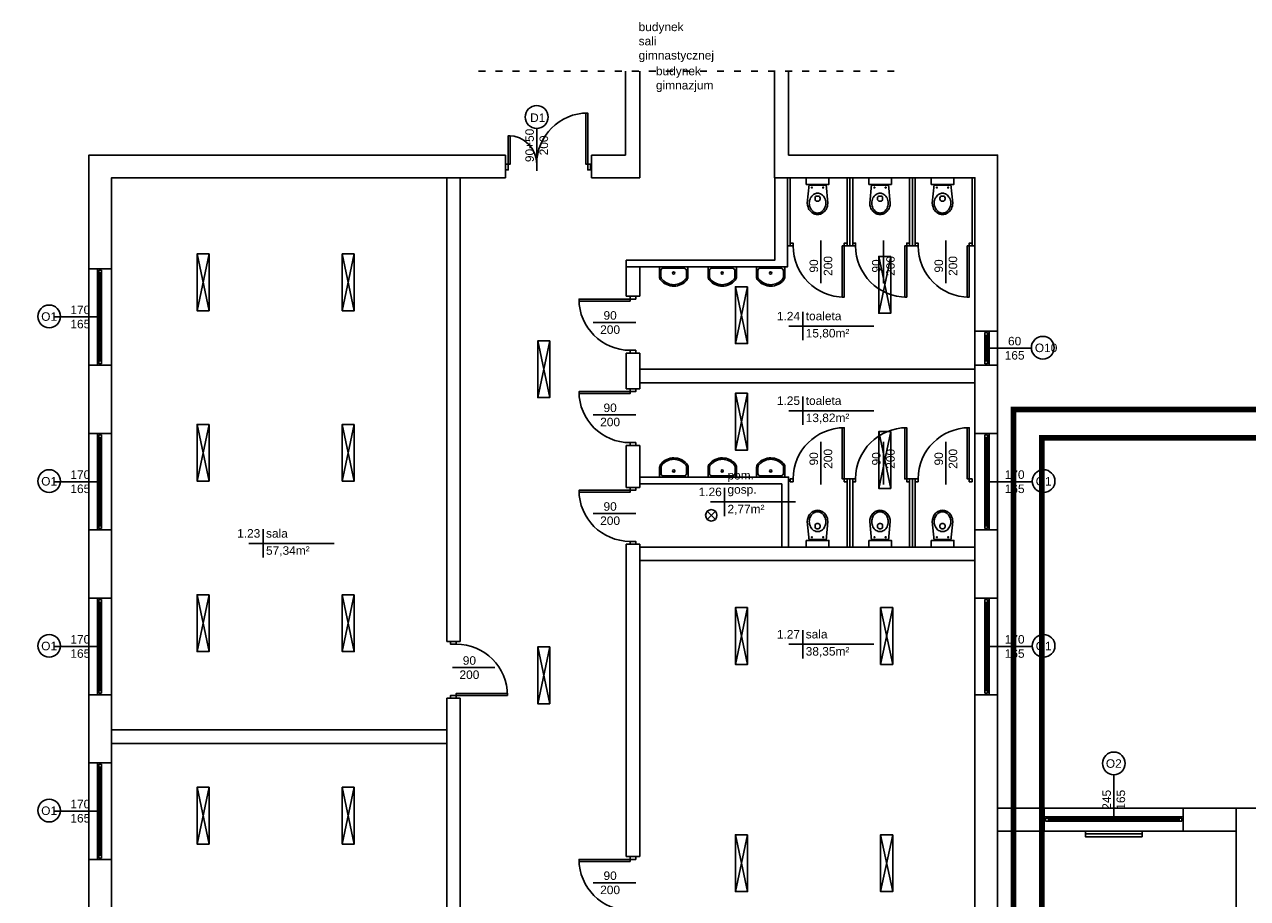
# Model space of a CAD drawing. Header units: millimetres. Extents: x 3698380 to 4312681, y 939872 to 1104488.
# Tile 76 of 93: x 4162044 to 4183578, y 1052342 to 1067729. Entities that reach past the tile are written whole.
import ezdxf
from ezdxf.enums import TextEntityAlignment as Align

# ---------------------------------------------------------------- set-up
doc = ezdxf.new("R2010")
doc.units = ezdxf.units.MM
doc.header["$LTSCALE"] = 10
doc.set_wipeout_variables(frame=1)
doc.linetypes.add('ACAD_ISO03W100', pattern=[30, 12, -18])
for name, color, linetype in [('__INST_opisy', 3, 'Continuous'), ('A_sc_istn', 252, 'Continuous'), ('A_wymiary', 1, 'Continuous')]:
    doc.layers.add(name, color=color, linetype=linetype)
doc.layers.add('HVAC_opis_woda', color=4, linetype='Continuous', lineweight=13)
doc.styles.add('OPIS1', font='ROMANS.SHX', dxfattribs={"width": 0.8})
doc.styles.get("Standard").update_dxf_attribs({"font": 'arial.ttf'})
doc.linetypes.add('TRACKS', pattern='A,0.15,[130,ltypeshp.shx,S=0.25,R=0,X=0,Y=0],0.15', length=0.3)

# ---------------------------------------------------------------- blocks, each defined once
blk = doc.blocks.new('*U466')
at = {"color": 252}
for p, q in [((-57.5, 20), (-62.5, 20)), ((-62.5, 15), (-60, 15)), ((-60, 15), (-60, 17.5)), ((-60, 17.5), (-57.5, 17.5)), ((-55, 17.5), (-60, 17.5)), ((-60, 17.5), (-60, 12.5)), ((-60, 12.5), (-55, 12.5)), ((-57.5, 17.5), (-57.5, 20)), ((102.5, 20), (-57.5, 20)), ((-55, 12.5), (-55, 17.5)), ((100, 17.5), (-55, 17.5)), ((-55, 15), (100, 15)), ((-55, 12.5), (100, 12.5)), ((-55, 12.5), (100, 12.5)), ((105, 17.5), (100, 17.5)), ((100, 17.5), (100, 12.5)), ((100, 12.5), (105, 12.5)), ((107.5, 20), (102.5, 20)), ((102.5, 20), (102.5, 17.5)), ((102.5, 17.5), (105, 17.5)), ((105, 17.5), (105, 15)), ((105, 12.5), (105, 17.5)), ((105, 15), (107.5, 15))]:
    blk.add_line(p, q, dxfattribs=at)
for points in [[(-62.5, 20), (-62.5, 15), (-60, 15)], [(107.5, 20), (107.5, 15), (105, 15)]]:
    blk.add_lwpolyline(points, dxfattribs=at)
blk = doc.blocks.new('*U338')
at = {"color": 252}
blk.add_lwpolyline([(75, 0), (0, 0)], dxfattribs=at)
for tag, p in [('S', (30, 5)), ('H', (30, -20))]:
    blk.add_attdef(tag, text='', height=15, dxfattribs=at).set_placement(p, align=Align.CENTER)
blk = doc.blocks.new('*U461')
at = {"color": 252}
for p, q in [((-2.5, 20), (-7.5, 20)), ((-7.5, 15), (-5, 15)), ((-5, 15), (-5, 17.5)), ((-5, 17.5), (-2.5, 17.5)), ((0, 17.5), (-5, 17.5)), ((-5, 17.5), (-5, 12.5)), ((-5, 12.5), (0, 12.5)), ((-2.5, 17.5), (-2.5, 20)), ((47.5, 20), (-2.5, 20)), ((0, 12.5), (0, 17.5)), ((45, 17.5), (0, 17.5)), ((0, 15), (45, 15)), ((0, 12.5), (45, 12.5)), ((0, 12.5), (45, 12.5)), ((50, 17.5), (45, 17.5)), ((45, 17.5), (45, 12.5)), ((45, 12.5), (50, 12.5)), ((52.5, 20), (47.5, 20)), ((47.5, 20), (47.5, 17.5)), ((47.5, 17.5), (50, 17.5)), ((50, 17.5), (50, 15)), ((50, 12.5), (50, 17.5)), ((50, 15), (52.5, 15))]:
    blk.add_line(p, q, dxfattribs=at)
for points in [[(-7.5, 20), (-7.5, 15), (-5, 15)], [(52.5, 20), (52.5, 15), (50, 15)]]:
    blk.add_lwpolyline(points, dxfattribs=at)
blk = doc.blocks.new('*U462')
at = {"color": 252}
for p, q in [((-95, 20), (-100, 20)), ((-100, 15), (-97.5, 15)), ((-97.5, 15), (-97.5, 17.5)), ((-97.5, 17.5), (-95, 17.5)), ((-92.5, 17.5), (-97.5, 17.5)), ((-97.5, 17.5), (-97.5, 12.5)), ((-97.5, 12.5), (-92.5, 12.5)), ((-95, 17.5), (-95, 20)), ((140, 20), (-95, 20)), ((-92.5, 12.5), (-92.5, 17.5)), ((137.5, 17.5), (-92.5, 17.5)), ((-92.5, 15), (137.5, 15)), ((-92.5, 12.5), (137.5, 12.5)), ((-92.5, 12.5), (137.5, 12.5)), ((142.5, 17.5), (137.5, 17.5)), ((137.5, 17.5), (137.5, 12.5)), ((137.5, 12.5), (142.5, 12.5)), ((145, 20), (140, 20)), ((140, 20), (140, 17.5)), ((140, 17.5), (142.5, 17.5)), ((142.5, 17.5), (142.5, 15)), ((142.5, 12.5), (142.5, 17.5)), ((142.5, 15), (145, 15))]:
    blk.add_line(p, q, dxfattribs=at)
for points in [[(-100, 20), (-100, 15), (-97.5, 15)], [(145, 20), (145, 15), (142.5, 15)]]:
    blk.add_lwpolyline(points, dxfattribs=at)
blk = doc.blocks.new('*U259')
at = {"color": 252}
blk.add_lwpolyline([(75, 0), (0, 0)], dxfattribs=at)
for tag, p in [('H', (30, 20)), ('S', (30, -5))]:
    blk.add_attdef(tag, text='', height=15, rotation=180, dxfattribs=at).set_placement(p, align=Align.CENTER)
blk = doc.blocks.new('*U469')
at = {"color": 252}
for points in [[(35, 900), (35, 0), (0, 0), (0, 900)], [(-50, -100), (0, -100), (0, 0), (-50, 0)], [(950, 0), (950, -100), (900, -100), (900, 0)]]:
    blk.add_lwpolyline(points, close=True, dxfattribs=at)
blk.add_arc((0, 0), 900, 0, 90, dxfattribs=at)
blk = doc.blocks.new('A$C06B75830')
blk.add_lwpolyline([(-72.7, 30), (-94.5, 30), (-94.5, -30), (-73.8, -30)])
blk.add_lwpolyline([(-81, -27), (-73.8, -27, 0.181953), (-68.1, -24.8, 0.455925), (-68.3, 25.1, 0.203273), (-74.3, 27), (-85.8, 27, 0.340204), (-91.5, 22.6), (-91.5, -22.6, 0.429071), (-86.9, -27)], format="xyb", close=True)
blk.add_lwpolyline([(-87.4, -30, 0.01945), (-86.8, -30), (-81, -30), (-73.8, -30, 0.181953), (-66.1, -27.1, 0.455925), (-66.4, 27.4, 0.199786), (-74.5, 30), (-85.8, 30)], format="xyb")
blk.add_circle((-81.5, -0.2), 2.32)
blk = doc.blocks.new('A$C2A952524')
for p, q in [((-6.5, -22.6), (26.5, -19.5)), ((26.5, -19.5), (30.1, -19.8)), ((30.1, -19.8), (32, -20.2)), ((32, -20.2), (33.8, -20.8)), ((33.8, -20.8), (35.7, -21.5)), ((35.7, -21.5), (37.4, -22.4)), ((-6.5, -52.4), (-6.5, -22.6)), ((-5, -22.9), (-5, -37.5)), ((-5, -52.1), (-5, -37.5)), ((9.1, -35.7), (9, -37.5)), ((9.1, -39.3), (9, -37.5)), ((9.4, -34.3), (9.1, -35.7)), ((9.4, -40.7), (9.1, -39.3)), ((10.1, -32.5), (9.4, -34.3)), ((10.1, -42.5), (9.4, -40.7)), ((11.1, -30.6), (10.1, -32.5)), ((11.1, -44.4), (10.1, -42.5)), ((12.4, -28.9), (11.1, -30.6)), ((14, -27.3), (12.4, -28.9)), ((15.7, -26.1), (14, -27.3)), ((14, -37.5), (14, -36.5)), ((14, -37.5), (14, -38.5)), ((17.3, -25.1), (15.7, -26.1)), ((19.5, -24.2), (17.3, -25.1)), ((17.5, -33), (19.5, -33)), ((17.5, -42), (19.5, -42)), ((21.6, -23.6), (19.5, -24.2)), ((24.4, -23.1), (21.6, -23.6)), ((23, -36.5), (23, -37.5)), ((23, -38.5), (23, -37.5)), ((26.7, -23), (24.4, -23.1)), ((28.9, -23.1), (26.7, -23)), ((31, -23.5), (28.9, -23.1)), ((33.1, -24.1), (31, -23.5)), ((35.2, -25), (33.1, -24.1)), ((36.6, -25.7), (35.2, -25)), ((38.5, -27), (36.6, -25.7)), ((37.4, -22.4), (39.1, -23.5)), ((40.3, -28.6), (38.5, -27)), ((39.1, -23.5), (40.6, -24.8)), ((41, -29.5), (40.3, -28.6)), ((40.6, -24.8), (42, -26.2)), ((42.2, -31.1), (41, -29.5)), ((42, -26.2), (43.2, -27.7)), ((42.9, -32.5), (42.2, -31.1)), ((42.9, -42.5), (42.2, -43.9)), ((43.3, -33.5), (42.9, -32.5)), ((43.3, -41.5), (42.9, -42.5)), ((43.2, -27.7), (44.2, -29.2)), ((43.8, -35.3), (43.3, -33.5)), ((43.8, -39.7), (43.3, -41.5)), ((44, -37.2), (43.8, -35.3)), ((44, -37.8), (43.8, -39.7)), ((44, -37.5), (44, -37.2)), ((44, -37.5), (44, -37.8)), ((44.2, -29.2), (45.1, -30.9)), ((45.1, -30.9), (45.7, -32.5)), ((45.1, -44.1), (45.7, -42.5)), ((45.7, -32.5), (46.1, -34.2)), ((45.7, -42.5), (46.1, -40.8)), ((46.1, -34.2), (46.4, -35.9)), ((46.1, -40.8), (46.4, -39.1)), ((46.4, -35.9), (46.5, -37.5)), ((46.4, -39.1), (46.5, -37.5)), ((-6.5, -52.4), (26.5, -55.5)), ((12.4, -46.1), (11.1, -44.4)), ((14, -47.7), (12.4, -46.1)), ((15.7, -48.9), (14, -47.7)), ((17.3, -49.9), (15.7, -48.9)), ((19.5, -50.8), (17.3, -49.9)), ((21.6, -51.4), (19.5, -50.8)), ((24.4, -51.9), (21.6, -51.4)), ((26.7, -52), (24.4, -51.9)), ((26.5, -55.5), (30.1, -55.2)), ((28.9, -51.9), (26.7, -52)), ((31, -51.5), (28.9, -51.9)), ((30.1, -55.2), (32, -54.8)), ((33.1, -50.9), (31, -51.5)), ((32, -54.8), (33.8, -54.2)), ((35.2, -50), (33.1, -50.9)), ((33.8, -54.2), (35.7, -53.5)), ((36.6, -49.4), (35.2, -50)), ((35.7, -53.5), (37.4, -52.6)), ((38.5, -48.1), (36.6, -49.4)), ((37.4, -52.6), (39.1, -51.5)), ((40.3, -46.4), (38.5, -48.1)), ((39.1, -51.5), (40.6, -50.2)), ((41, -45.6), (40.3, -46.4)), ((40.6, -50.2), (42, -48.8)), ((42.2, -43.9), (41, -45.6)), ((42, -48.8), (43.2, -47.4)), ((43.2, -47.4), (44.2, -45.8)), ((44.2, -45.8), (45.1, -44.1))]:
    blk.add_line(p, q)
for centre in [(-0.9, -27.6), (-0.9, -47.4)]:
    blk.add_circle(centre, 0.965)
for centre, start, end in [((17.5, -36.5), 90, 180), ((17.5, -38.5), 180, 270), ((19.5, -36.5), 0, 90), ((19.5, -38.5), 270, 0)]:
    blk.add_arc(centre, 3.5, start, end)
blk = doc.blocks.new('*U470')
at = {"color": 252}
for points in [[(35, 900), (35, 0), (0, 0), (0, 900)], [(-50, -50), (0, -50), (0, 0), (-50, 0)], [(950, 0), (950, -50), (900, -50), (900, 0)]]:
    blk.add_lwpolyline(points, close=True, dxfattribs=at)
blk.add_arc((0, 0), 900, 0, 90, dxfattribs=at)
blk = doc.blocks.new('*U194')
blk.add_arc((0, 0), 500, 0, 90)
blk.add_wipeout([(0, 500), (35, 500), (35, 0), (0, 0)])
blk.add_wipeout([(0, 500), (35, 500), (35, 0), (0, 0)])
blk.add_wipeout([(0, 500), (35, 500), (35, 0), (0, 0)])
for points in [[(35, 500), (35, 0), (0, 0), (0, 500)], [(-50, -100), (0, -100), (0, 0), (-50, 0)]]:
    blk.add_lwpolyline(points, close=True)
blk = doc.blocks.new('*U193')
blk.add_arc((0, 0), 900, 0, 90)
blk.add_wipeout([(0, 900), (35, 900), (35, 0), (0, 0)])
blk.add_wipeout([(0, 900), (35, 900), (35, 0), (0, 0)])
blk.add_wipeout([(0, 900), (35, 900), (35, 0), (0, 0)])
for points in [[(35, 900), (35, 0), (0, 0), (0, 900)], [(-50, -100), (0, -100), (0, 0), (-50, 0)]]:
    blk.add_lwpolyline(points, close=True)
blk = doc.blocks.new('d')
at = {"layer": 'A_sc_istn', "color": 252, "linetype": 'ACAD_ISO03W100'}
blk.add_lwpolyline([(3709175.85, 806702.02), (3716675.85, 806702.02)], dxfattribs=at)
at = {"layer": 'A_sc_istn', "color": 252}
for points in [[(3711764.74, 806702.02), (3711764.74, 805227.02)], [(3712014.74, 806702.02), (3712014.74, 804827.02)], [(3714384.92, 806702.02), (3714384.92, 804827.02)], [(3714634.96, 805227.02), (3714634.94, 806702.02)], [(3709014.74, 780227.02), (3702314.74, 780227.02), (3702314.74, 805227.02), (3709649.74, 805227.02)], [(3709649.74, 805227.02), (3709649.74, 804827.02)], [(3711164.74, 805227.04), (3711164.74, 804827.04)], [(3711164.74, 805227.02), (3711764.74, 805227.02)], [(3714634.96, 805227.02), (3718314.74, 805227.02), (3718314.74, 787477.02)], [(3708614.74, 780627.02), (3702714.74, 780627.02), (3702714.74, 804827.02), (3709649.74, 804827.02)], [(3708614.74, 796665.5), (3708614.74, 804827.02)], [(3708854.74, 796665.5), (3708854.74, 804827.02)], [(3711164.74, 804827.04), (3712014.74, 804827.02)], [(3714394.96, 804827.02), (3714394.96, 803377.02), (3711774.74, 803377.02)], [(3714614.74, 804827.02), (3714614.74, 803257.02), (3711774.74, 803257.02)], [(3714384.92, 804827.02), (3717914.74, 804827.02), (3717914.74, 787477.02)], [(3714614.74, 804827.02), (3714614.74, 803627.02), (3714690.18, 803627.02)], [(3714664.74, 804827.02), (3714664.74, 803677.02), (3714690.18, 803677.02)], [(3715714.74, 804827.02), (3715714.74, 803627.02), (3715639.3, 803627.02)], [(3715664.74, 804827.02), (3715664.74, 803677.02), (3715639.3, 803677.02)], [(3715714.74, 804827.02), (3715714.74, 803627.02), (3715790.18, 803627.02)], [(3715764.74, 804827.02), (3715764.74, 803677.02), (3715790.18, 803677.02)], [(3716814.74, 804827.02), (3716814.74, 803627.02), (3716739.3, 803627.02)], [(3716764.74, 804827.02), (3716764.74, 803677.02), (3716739.3, 803677.02)], [(3716814.74, 804827.02), (3716814.74, 803627.02), (3716890.18, 803627.02)], [(3716864.74, 804827.02), (3716864.74, 803677.02), (3716890.18, 803677.02)], [(3717914.74, 804827.02), (3717914.74, 803627.02), (3717839.3, 803627.02)], [(3717864.74, 804827.02), (3717864.74, 803677.02), (3717839.3, 803677.02)], [(3704220.46, 803486.39), (3704432.59, 802486.39)], [(3704220.46, 802486.39), (3704432.59, 803486.39)], [(3706776.66, 803486.39), (3706988.79, 802486.39)], [(3706776.66, 802486.39), (3706988.79, 803486.39)], [(3716221, 803443.34), (3716433.14, 802443.34)], [(3716221, 802443.34), (3716433.14, 803443.34)], [(3702314.74, 803227.02), (3702714.74, 803227.02)], [(3711774.74, 802740.7), (3711774.74, 803377.02)], [(3712014.74, 802740.7), (3712014.74, 803257.02)], [(3713699.7, 802908.49), (3713911.83, 801908.49)], [(3713699.7, 801908.49), (3713911.83, 802908.49)], [(3711774.74, 802740.7), (3712014.74, 802740.7)], [(3714886.39, 802466.74), (3714886.39, 801966.74)], [(3716136.39, 802216.74), (3714636.39, 802216.74)], [(3710218.34, 801956.3), (3710430.47, 800956.3)], [(3710218.34, 800956.3), (3710430.47, 801956.3)], [(3718314.78, 802127.02), (3717914.78, 802127.02)], [(3711774.74, 801114.13), (3711774.74, 801740.7)], [(3711774.74, 801740.7), (3712014.74, 801740.7)], [(3712014.74, 801114.13), (3712014.74, 801740.7)], [(3702314.76, 801527.02), (3702714.76, 801527.02)], [(3718314.78, 801527.02), (3717914.78, 801527.02)], [(3712014.74, 801457.02), (3717914.74, 801457.02)], [(3711774.74, 801114.13), (3712014.74, 801114.13)], [(3712014.74, 801217.02), (3717914.74, 801217.02)], [(3713699.7, 801033.57), (3713911.83, 800033.57)], [(3713699.7, 800033.57), (3713911.83, 801033.57)], [(3714886.39, 800976.18), (3714886.39, 800476.18)], [(3716136.39, 800726.18), (3714636.39, 800726.18)], [(3704220.46, 800486.39), (3704432.59, 799486.39)], [(3704220.46, 799486.39), (3704432.59, 800486.39)], [(3706776.66, 800486.39), (3706988.79, 799486.39)], [(3706776.66, 799486.39), (3706988.79, 800486.39)], [(3702314.74, 800327.02), (3702714.74, 800327.02)], [(3716221, 800357.92), (3716433.14, 799357.92)], [(3716221, 799357.92), (3716433.14, 800357.92)], [(3718314.74, 800327.02), (3717914.74, 800327.02)], [(3711774.74, 799376.77), (3711774.74, 800114.13)], [(3711774.74, 800114.13), (3712014.74, 800114.13)], [(3712014.74, 799376.77), (3712014.74, 800114.13)], [(3711774.74, 799376.77), (3712014.74, 799376.77)], [(3714634.96, 798327.02), (3714634.96, 799557.02), (3712014.74, 799557.02)], [(3714514.96, 798327.02), (3714514.96, 799437.02), (3712014.74, 799437.02)], [(3713508.74, 799370.34), (3713508.74, 798870.34)], [(3715714.74, 798327.02), (3715714.74, 799527.02), (3715639.3, 799527.02)], [(3715664.74, 798327.02), (3715664.74, 799477.02), (3715639.3, 799477.02)], [(3715714.74, 798327.02), (3715714.74, 799527.02), (3715790.18, 799527.02)], [(3715764.74, 798327.02), (3715764.74, 799477.02), (3715790.18, 799477.02)], [(3716814.74, 798327.02), (3716814.74, 799527.02), (3716739.3, 799527.02)], [(3716764.74, 798327.02), (3716764.74, 799477.02), (3716739.3, 799477.02)], [(3716814.74, 798327.02), (3716814.74, 799527.02), (3716890.18, 799527.02)], [(3716864.74, 798327.02), (3716864.74, 799477.02), (3716890.18, 799477.02)], [(3713203.56, 798955.69), (3713344.98, 798814.27)], [(3713344.98, 798955.69), (3713203.56, 798814.27)], [(3714758.74, 799120.34), (3713258.74, 799120.34)], [(3702314.76, 798627.02), (3702714.76, 798627.02)], [(3705383.81, 798640.01), (3705383.81, 798140.01)], [(3718314.72, 798627.02), (3717914.72, 798627.02)], [(3706633.81, 798390.01), (3705133.81, 798390.01)], [(3711774.74, 792877.01), (3711774.74, 798376.77)], [(3711774.74, 798376.77), (3712014.74, 798376.77)], [(3712014.74, 792877.01), (3712014.74, 798376.77)], [(3712014.74, 798327.02), (3717914.74, 798327.02)], [(3712014.74, 798087.02), (3717914.74, 798087.02)], [(3702314.74, 797427.02), (3702714.74, 797427.02)], [(3704220.46, 797486.39), (3704432.59, 796486.39)], [(3704220.46, 796486.39), (3704432.59, 797486.39)], [(3706776.66, 797486.39), (3706988.79, 796486.39)], [(3706776.66, 796486.39), (3706988.79, 797486.39)], [(3718314.74, 797427.02), (3717914.74, 797427.02)], [(3713699.7, 797260.22), (3713911.83, 796260.22)], [(3713699.7, 796260.22), (3713911.83, 797260.22)], [(3716255.89, 797260.22), (3716468.02, 796260.22)], [(3716255.89, 796260.22), (3716468.02, 797260.22)], [(3722514.74, 788607.02), (3722514.74, 793727.02), (3744014.74, 793727.02), (3744014.74, 797027.02)], [(3714886.39, 796865.49), (3714886.39, 796365.49)], [(3708854.74, 796665.5), (3708614.74, 796665.5)], [(3710218.34, 796567.89), (3710430.47, 795567.89)], [(3710218.34, 795567.89), (3710430.47, 796567.89)], [(3716136.39, 796615.49), (3714636.39, 796615.49)], [(3702314.76, 795727.02), (3702714.76, 795727.02)], [(3718314.72, 795727.02), (3717914.72, 795727.02)], [(3708614.74, 787800.4), (3708614.74, 795665.5)], [(3708854.74, 795665.5), (3708614.74, 795665.5)], [(3708854.74, 787800.4), (3708854.74, 795665.5)], [(3702714.74, 795107.07), (3708614.74, 795107.07)], [(3702714.74, 794867.07), (3708614.74, 794867.07)], [(3702314.74, 794527.02), (3702714.74, 794527.02)], [(3704220.46, 794097.98), (3704432.59, 793097.98)], [(3704220.46, 793097.98), (3704432.59, 794097.98)], [(3706776.66, 794097.98), (3706988.79, 793097.98)], [(3706776.66, 793097.98), (3706988.79, 794097.98)], [(3722514.74, 793727.02), (3718314.74, 793727.02)], [(3719134.42, 793327.02), (3719134.42, 793727.02)], [(3721584.42, 793327.02), (3721584.42, 793727.02)], [(3722514.74, 793327.02), (3718314.74, 793327.02)], [(3713699.7, 793260.22), (3713911.83, 792260.22)], [(3713699.7, 792260.22), (3713911.83, 793260.22)], [(3716255.89, 793260.22), (3716468.02, 792260.22)], [(3716255.89, 792260.22), (3716468.02, 793260.22)], [(3702314.76, 792827.02), (3702714.76, 792827.02)], [(3711774.74, 792877.01), (3712014.74, 792877.01)]]:
    blk.add_lwpolyline(points, dxfattribs=at)
for points in [[(3714945.62, 804711.04), (3714945.62, 804827.02), (3715344.22, 804827.02), (3715344.22, 804711.04)], [(3716045.62, 804711.04), (3716045.62, 804827.02), (3716444.22, 804827.02), (3716444.22, 804711.04)], [(3717145.62, 804711.04), (3717145.62, 804827.02), (3717544.22, 804827.02), (3717544.22, 804711.04)], [(3704432.59, 803486.39), (3704432.59, 802486.39), (3704220.46, 802486.39), (3704220.46, 803486.39)], [(3706988.79, 803486.39), (3706988.79, 802486.39), (3706776.66, 802486.39), (3706776.66, 803486.39)], [(3716433.14, 803443.34), (3716433.14, 802443.34), (3716221, 802443.34), (3716221, 803443.34)], [(3713911.83, 802908.49), (3713911.83, 801908.49), (3713699.7, 801908.49), (3713699.7, 802908.49)], [(3710430.47, 801956.3), (3710430.47, 800956.3), (3710218.34, 800956.3), (3710218.34, 801956.3)], [(3713911.83, 801033.57), (3713911.83, 800033.57), (3713699.7, 800033.57), (3713699.7, 801033.57)], [(3704432.59, 800486.39), (3704432.59, 799486.39), (3704220.46, 799486.39), (3704220.46, 800486.39)], [(3706988.79, 800486.39), (3706988.79, 799486.39), (3706776.66, 799486.39), (3706776.66, 800486.39)], [(3716433.14, 800357.92), (3716433.14, 799357.92), (3716221, 799357.92), (3716221, 800357.92)], [(3714945.62, 798443), (3714945.62, 798327.02), (3715344.22, 798327.02), (3715344.22, 798443)], [(3716045.62, 798443), (3716045.62, 798327.02), (3716444.22, 798327.02), (3716444.22, 798443)], [(3717145.62, 798443), (3717145.62, 798327.02), (3717544.22, 798327.02), (3717544.22, 798443)], [(3704432.59, 797486.39), (3704432.59, 796486.39), (3704220.46, 796486.39), (3704220.46, 797486.39)], [(3706988.79, 797486.39), (3706988.79, 796486.39), (3706776.66, 796486.39), (3706776.66, 797486.39)], [(3713911.83, 797260.22), (3713911.83, 796260.22), (3713699.7, 796260.22), (3713699.7, 797260.22)], [(3716468.02, 797260.22), (3716468.02, 796260.22), (3716255.89, 796260.22), (3716255.89, 797260.22)], [(3710430.47, 796567.89), (3710430.47, 795567.89), (3710218.34, 795567.89), (3710218.34, 796567.89)], [(3704432.59, 794097.98), (3704432.59, 793097.98), (3704220.46, 793097.98), (3704220.46, 794097.98)], [(3706988.79, 794097.98), (3706988.79, 793097.98), (3706776.66, 793097.98), (3706776.66, 794097.98)], [(3720859.42, 793327.02), (3719859.42, 793327.02), (3719859.42, 793227.02), (3720859.42, 793227.02)], [(3713911.83, 793260.22), (3713911.83, 792260.22), (3713699.7, 792260.22), (3713699.7, 793260.22)], [(3716468.02, 793260.22), (3716468.02, 792260.22), (3716255.89, 792260.22), (3716255.89, 793260.22)]]:
    blk.add_lwpolyline(points, close=True, dxfattribs=at)
at = {"layer": 'A_sc_istn', "color": 252, "linetype": 'TRACKS', "ltscale": 20}
blk.add_lwpolyline([(3720859.42, 793277.02), (3719859.42, 793277.02)], dxfattribs=at)
at = {"layer": 'A_sc_istn', "color": 252}
for centre, radius in [((3701615.72, 802387.2), 200), ((3719110.34, 801836.03), 200), ((3701615.72, 799487.2), 200), ((3719125.17, 799486.92), 200), ((3713274.27, 798884.98), 100), ((3701615.72, 796587.2), 200), ((3719125.17, 796586.92), 200), ((3720360.72, 794518.12), 200), ((3701615.72, 793687.2), 200)]:
    blk.add_circle(centre, radius, dxfattribs=at)
for name, p, xscale, yscale, zscale, rotation in [('A$C2A952524', (3715519.76, 804645.73), 10, 10, 10, 270), ('A$C2A952524', (3716619.76, 804645.73), 10, 10, 10, 270), ('A$C2A952524', (3717719.76, 804645.73), 10, 10, 10, 270), ('*U466', (3702664.7, 802602.02), -10, 10, 10, 90), ('A$C06B75830', (3712612.79, 802471.37), 8.333333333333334, 8.333333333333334, 8.333333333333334, 270), ('A$C06B75830', (3713466.09, 802471.37), 8.333333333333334, 8.333333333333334, 8.333333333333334, 270), ('A$C06B75830', (3714319.39, 802471.37), 8.333333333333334, 8.333333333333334, 8.333333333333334, 270), ('*U461', (3717964.79, 802052.02), 10, 10, 10, 270), ('*U466', (3702664.7, 799702.02), -10, 10, 10, 90), ('*U466', (3717964.79, 799702.02), 10, 10, 10, 270), ('A$C06B75830', (3712614.56, 800344.55), -8.333333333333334, 8.333333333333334, 8.333333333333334, 270), ('A$C06B75830', (3713467.87, 800344.55), -8.333333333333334, 8.333333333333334, 8.333333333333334, 270), ('A$C06B75830', (3714321.16, 800344.55), -8.333333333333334, 8.333333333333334, 8.333333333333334, 270), ('A$C2A952524', (3715519.76, 798508.31), -10, 10, 10, 270), ('A$C2A952524', (3716619.76, 798508.31), -10, 10, 10, 270), ('A$C2A952524', (3717719.76, 798508.31), -10, 10, 10, 270), ('*U466', (3702664.7, 796802.02), -10, 10, 10, 90), ('*U466', (3717964.79, 796802.02), 10, 10, 10, 270), ('*U466', (3702664.7, 793902.02), -10, 10, 10, 90)]:
    blk.add_blockref(name, p, dxfattribs=dict(at, xscale=xscale, yscale=yscale, zscale=zscale, rotation=rotation))
at = {"layer": 'A_sc_istn', "color": 252, "rotation": 180}
for p in [(3715614.74, 803627.02), (3716714.74, 803627.02), (3717814.74, 803627.02)]:
    blk.add_blockref('*U470', p, dxfattribs=at)
at = {"layer": 'A_sc_istn', "color": 252, "linetype": 'ACAD_ISO03W100'}
ref = blk.add_blockref('*U259', (3715203.45, 802974.85), dxfattribs=dict(at, xscale=-10, yscale=10, zscale=10, rotation=270))
ref.add_attrib('S', '90', dxfattribs={"layer": '0', "color": 252, "height": 150, "rotation": 90}).set_placement((3715153.45, 803274.85), align=Align.CENTER)
ref.add_attrib('H', '200', dxfattribs={"layer": '0', "color": 252, "height": 150, "rotation": 90}).set_placement((3715403.45, 803274.85), align=Align.CENTER)
ref = blk.add_blockref('*U259', (3716303.45, 802974.85), dxfattribs=dict(at, xscale=-10, yscale=10, zscale=10, rotation=270))
ref.add_attrib('S', '90', dxfattribs={"layer": '0', "color": 252, "height": 150, "rotation": 90}).set_placement((3716253.45, 803274.85), align=Align.CENTER)
ref.add_attrib('H', '200', dxfattribs={"layer": '0', "color": 252, "height": 150, "rotation": 90}).set_placement((3716503.45, 803274.85), align=Align.CENTER)
ref = blk.add_blockref('*U259', (3717403.45, 802974.85), dxfattribs=dict(at, xscale=-10, yscale=10, zscale=10, rotation=270))
ref.add_attrib('S', '90', dxfattribs={"layer": '0', "color": 252, "height": 150, "rotation": 90}).set_placement((3717353.45, 803274.85), align=Align.CENTER)
ref.add_attrib('H', '200', dxfattribs={"layer": '0', "color": 252, "height": 150, "rotation": 90}).set_placement((3717603.45, 803274.85), align=Align.CENTER)
ref = blk.add_blockref('*U338', (3702464.7, 802377.02), dxfattribs=dict(at, xscale=-10, yscale=10, zscale=10))
ref.add_attrib('S', '170', dxfattribs={"layer": '0', "color": 252, "height": 150}).set_placement((3702164.7, 802427.02), align=Align.CENTER)
ref.add_attrib('H', '165', dxfattribs={"layer": '0', "color": 252, "height": 150}).set_placement((3702164.7, 802177.02), align=Align.CENTER)
at = {"layer": 'A_sc_istn', "color": 252, "xscale": -1}
for p, rotation in [((3711844.74, 802690.7), 90), ((3711844.74, 801064.13), 90), ((3711844.74, 799326.77), 90), ((3708784.74, 795715.5), 270), ((3711844.74, 792827.01), 90)]:
    blk.add_blockref('*U469', p, dxfattribs=dict(at, rotation=rotation))
at = {"layer": 'A_sc_istn', "color": 252, "linetype": 'ACAD_ISO03W100', "xscale": 10, "yscale": 10, "zscale": 10}
for p in [(3711192.57, 802279.41), (3711192.57, 800652.84), (3711192.57, 798915.48), (3708715.08, 796204.2), (3711192.57, 792415.72)]:
    blk.add_blockref('*U338', p, dxfattribs=at).add_auto_attribs({'S': '90', 'H': '200'})
at = {"layer": 'A_sc_istn', "color": 252, "linetype": 'ACAD_ISO03W100'}
ref = blk.add_blockref('*U338', (3718914.78, 801826.74), dxfattribs=dict(at, xscale=-10, yscale=10, zscale=10))
ref.add_attrib('S', '60', dxfattribs={"layer": '0', "color": 252, "height": 150}).set_placement((3718614.78, 801876.74), align=Align.CENTER)
ref.add_attrib('H', '165', dxfattribs={"layer": '0', "color": 252, "height": 150}).set_placement((3718614.78, 801626.74), align=Align.CENTER)
at = {"layer": 'A_sc_istn', "color": 252, "xscale": -1}
for p in [(3715614.74, 799527.02), (3716714.74, 799527.02), (3717814.74, 799527.02)]:
    blk.add_blockref('*U470', p, dxfattribs=at)
at = {"layer": 'A_sc_istn', "color": 252, "linetype": 'ACAD_ISO03W100', "xscale": 10, "yscale": 10, "zscale": 10, "rotation": 270}
for p in [(3715203.45, 800179.2), (3716303.45, 800179.2), (3717403.45, 800179.2)]:
    blk.add_blockref('*U259', p, dxfattribs=at).add_auto_attribs({'S': '90', 'H': '200'})
at = {"layer": 'A_sc_istn', "color": 252, "linetype": 'ACAD_ISO03W100'}
ref = blk.add_blockref('*U338', (3702464.7, 799477.02), dxfattribs=dict(at, xscale=-10, yscale=10, zscale=10))
ref.add_attrib('S', '170', dxfattribs={"layer": '0', "color": 252, "height": 150}).set_placement((3702164.7, 799527.02), align=Align.CENTER)
ref.add_attrib('H', '165', dxfattribs={"layer": '0', "color": 252, "height": 150}).set_placement((3702164.7, 799277.02), align=Align.CENTER)
ref = blk.add_blockref('*U338', (3718914.78, 799476.74), dxfattribs=dict(at, xscale=-10, yscale=10, zscale=10))
ref.add_attrib('S', '170', dxfattribs={"layer": '0', "color": 252, "height": 150}).set_placement((3718614.78, 799526.74), align=Align.CENTER)
ref.add_attrib('H', '165', dxfattribs={"layer": '0', "color": 252, "height": 150}).set_placement((3718614.78, 799276.74), align=Align.CENTER)
ref = blk.add_blockref('*U338', (3702464.7, 796577.02), dxfattribs=dict(at, xscale=-10, yscale=10, zscale=10))
ref.add_attrib('S', '170', dxfattribs={"layer": '0', "color": 252, "height": 150}).set_placement((3702164.7, 796627.02), align=Align.CENTER)
ref.add_attrib('H', '165', dxfattribs={"layer": '0', "color": 252, "height": 150}).set_placement((3702164.7, 796377.02), align=Align.CENTER)
ref = blk.add_blockref('*U338', (3718914.78, 796576.74), dxfattribs=dict(at, xscale=-10, yscale=10, zscale=10))
ref.add_attrib('S', '170', dxfattribs={"layer": '0', "color": 252, "height": 150}).set_placement((3718614.78, 796626.74), align=Align.CENTER)
ref.add_attrib('H', '165', dxfattribs={"layer": '0', "color": 252, "height": 150}).set_placement((3718614.78, 796376.74), align=Align.CENTER)
ref = blk.add_blockref('*U259', (3720359.42, 793577.05), dxfattribs=dict(at, xscale=-10, yscale=10, zscale=10, rotation=270))
ref.add_attrib('S', '245', dxfattribs={"layer": '0', "color": 252, "height": 150, "rotation": 90}).set_placement((3720309.42, 793877.05), align=Align.CENTER)
ref.add_attrib('H', '165', dxfattribs={"layer": '0', "color": 252, "height": 150, "rotation": 90}).set_placement((3720559.42, 793877.05), align=Align.CENTER)
ref = blk.add_blockref('*U338', (3702464.7, 793677.02), dxfattribs=dict(at, xscale=-10, yscale=10, zscale=10))
ref.add_attrib('S', '170', dxfattribs={"layer": '0', "color": 252, "height": 150}).set_placement((3702164.7, 793727.02), align=Align.CENTER)
ref.add_attrib('H', '165', dxfattribs={"layer": '0', "color": 252, "height": 150}).set_placement((3702164.7, 793477.02), align=Align.CENTER)
at = {"layer": 'A_sc_istn', "color": 252, "xscale": -10, "yscale": 10, "zscale": 10}
blk.add_blockref('*U462', (3720584.42, 793377.05), dxfattribs=at)
at = {"layer": 'A_sc_istn', "color": 252, "char_height": 300}
for s, width, insert, attachment_point in [('{\\H0.5x;budynek sali gimnastycznej}', 407.35, (3711994, 806863.73), 7), ('{\\H0.5x;budynek gimnazjum}', 232.5953, (3712299.12, 806336.99), 7), ('{\\H0.5x;O1}', 232.5953, (3701476.02, 802307.24), 7), ('{\\H0.5x;1.24}', 232.5953, (3714836.39, 802316.74), 9), ('{\\H0.5x;toaleta}', 232.5953, (3714936.39, 802316.74), 7), ('{\\H0.5x;15,80m²}', 232.5953, (3714936.39, 802166.74), 1), ('{\\H0.5x;O10}', 232.5953, (3718970.63, 801756.07), 7), ('{\\H0.5x;1.25}', 232.5953, (3714836.39, 800826.18), 9), ('{\\H0.5x;toaleta}', 232.5953, (3714936.39, 800826.18), 7), ('{\\H0.5x;13,82m²}', 232.5953, (3714936.39, 800676.18), 1), ('{\\H0.5x;O1}', 232.5953, (3701476.02, 799407.24), 7), ('{\\H0.5x;pom. gosp.}', 232.5953, (3713558.74, 799220.34), 7), ('{\\H0.5x;O1}', 232.5953, (3718985.47, 799406.95), 7), ('{\\H0.5x;1.26}', 232.5953, (3713458.74, 799220.34), 9), ('{\\H0.5x;2,77m²}', 232.5953, (3713558.74, 799070.34), 1), ('{\\H0.5x;1.23}', 232.5953, (3705333.81, 798490.01), 9), ('{\\H0.5x;sala}', 232.5953, (3705433.81, 798490.01), 7), ('{\\H0.5x;57,34m²}', 232.5953, (3705433.81, 798340.01), 1), ('{\\H0.5x;1.27}', 232.5953, (3714836.39, 796715.49), 9), ('{\\H0.5x;sala}', 232.5953, (3714936.39, 796715.49), 7), ('{\\H0.5x;O1}', 232.5953, (3701476.02, 796507.24), 7), ('{\\H0.5x;38,35m²}', 232.5953, (3714936.39, 796565.49), 1), ('{\\H0.5x;O1}', 232.5953, (3718985.47, 796506.95), 7), ('{\\H0.5x;O2}', 232.5953, (3720221.02, 794438.15), 7), ('{\\H0.5x;O1}', 232.5953, (3701476.02, 793607.24), 7)]:
    blk.add_mtext_dynamic_manual_height_columns(s, width=width, gutter_width=12.5, heights=[0], dxfattribs=dict(at, insert=insert, attachment_point=attachment_point))
at = {"layer": 'A_sc_istn', "color": 252}
blk.add_blockref('*U194', (3709699.74, 805067.18), dxfattribs=at)
at = {"layer": 'A_sc_istn', "color": 252, "xscale": -1}
blk.add_blockref('*U193', (3711099.74, 805067.18), dxfattribs=at)
at = {"layer": 'A_sc_istn', "color": 252}
blk.add_circle((3710199.74, 805897.18), 200, dxfattribs=at)
at = {"layer": 'A_sc_istn', "color": 252, "xscale": 10, "yscale": 10, "zscale": 10, "rotation": 270}
blk.add_blockref('*U259', (3710199.74, 805697.18), dxfattribs=at).add_auto_attribs({'S': '90+50', 'H': '200'})
at = {"layer": 'A_sc_istn', "color": 252, "insert": (3710084.31, 805809.46), "char_height": 300, "attachment_point": 7}
blk.add_mtext_dynamic_manual_height_columns('{\\H0.5x;D1}', width=232.5953, gutter_width=12.5, heights=[0], dxfattribs=at)

msp = doc.modelspace()

# ---------------------------------------------------------------- block references
at = {"layer": 'A_wymiary'}
msp.add_blockref('d', (460863, 260203), dxfattribs=at)

# ---------------------------------------------------------------- next in the draw order: linework, layer by layer
at = {"layer": '__INST_opisy', "ltscale": 2, "const_width": 100}
msp.add_lwpolyline([(4179459, 1060953), (4221459, 1060953), (4221459, 1031253), (4179459, 1031253), (4179459, 1060953)], dxfattribs=at)
msp.add_lwpolyline([(4179959, 1060453), (4220959, 1060453), (4220959, 1031753), (4179959, 1031753)], close=True, dxfattribs=at)

# ---------------------------------------------------------------- next in the draw order: texts
at = {"layer": 'HVAC_opis_woda', "color": 0, "insert": (4070551, 1065417), "char_height": 187.5, "width": 10398.91, "attachment_point": 1, "rotation": 360, "style": 'OPIS1'}
msp.add_mtext('\\pi-562.5,l750,t750;{\\T0.85;1.^IRysunek rozpatrywać razem z projektami pozostałych branż oraz opisem technicznym \\P2.^IProwadzenie przewodów na rysunku pokazano schematycznie w celu zachowania czytelności opracowania. Dokładną trasę prowadzenia ruraży ustalić w trakcie wykonywania prac montażowych. W razie kolizji korygować na bieżąco na budowie\\P3.^IW miejscach montażu armatury na przewodach należy przewidzieć dostęp do tej armatury\\P}4.^IInstalację C.O. na parterz prowadzić w warstwach posadzkowych. W części nieobejętem opracowaniem - pod stropem w obudowie\\P5.^IDobór grzejników wykonano dla temperatury zasilania i powrotu 70/50°C\\P6.^IRury izolować zgodnie z opisem technicznym\\P7.^IInstalację C.O. należy włączyć do istenijącej instalacji na poziomie piwnicy. Należy wykonać osobny obieg i wyposażyć go w odpowienią armaturę i pompę obiegową\\P8.^INa wszystkich grzejnikach zastosować zabudowy chroniące przed oparzeniem', dxfattribs=at)

doc.saveas('drawing.dxf')
